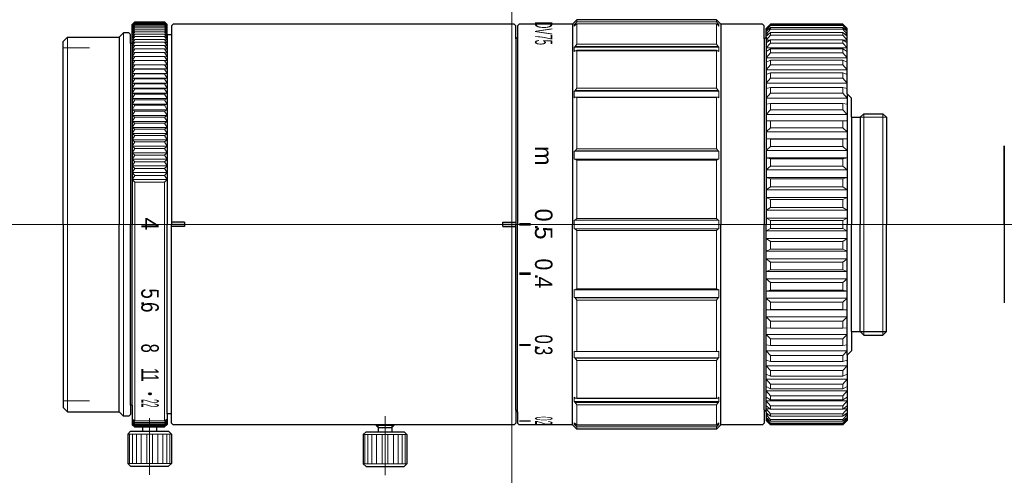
# Model space of a CAD drawing. Header units: millimetres. Extents: x -56 to 56, y 271 to 323.
import ezdxf
from ezdxf.enums import TextEntityAlignment as Align

# ---------------------------------------------------------------- set-up
doc = ezdxf.new("R2010")
doc.units = ezdxf.units.MM
doc.header["$LTSCALE"] = 0.25
doc.linetypes.add('CENTER', pattern=[50.8, 31.75, -6.35, 6.35, -6.35])
doc.layers.add('00_補助線', color=252, linetype='Continuous', lineweight=0, plot=False)
for name, color, linetype, lineweight in [('01_中心線', 1, 'CENTER', 20), ('03_寸法・文字', 50, 'Continuous', 20), ('画層1', 7, 'Continuous', 30)]:
    doc.layers.add(name, color=color, linetype=linetype, lineweight=lineweight)
doc.styles.add('VS Standard', font='txt', dxfattribs={"height": 3})

msp = doc.modelspace()

# ---------------------------------------------------------------- hatches: boundary and pattern name
at = {"layer": '03_寸法・文字'}
h = msp.add_hatch(color=256, dxfattribs=at)
h.dxf.hatch_style = 1
h.paths.add_polyline_path([(-37.55, 299.75), (-37.55, 300.25), (-39.05, 300.25), (-39.05, 299.75)])
h = msp.add_hatch(color=256, dxfattribs=at)
h.dxf.hatch_style = 1
h.paths.add_polyline_path([(0.45, 299.75), (0.45, 300.25), (-1.05, 300.25), (-1.05, 299.75)])
h = msp.add_hatch(color=256, dxfattribs=at)
h.dxf.hatch_style = 1
h.paths.add_polyline_path([(2.15, 299.85), (2.15, 300.15), (0.85, 300.15), (0.85, 299.85)])
h = msp.add_hatch(color=256, dxfattribs=at)
h.dxf.hatch_style = 1
h.paths.add_polyline_path([(2.15, 294.19), (2.15, 294.49), (0.85, 294.49), (0.85, 294.19)])
h = msp.add_hatch(color=256, dxfattribs=at)
h.dxf.hatch_style = 1
h.paths.add_polyline_path([(2.15, 286.06), (2.15, 286.29), (0.85, 286.29), (0.85, 286.06)])
h = msp.add_hatch(color=256, dxfattribs=at)
h.dxf.hatch_style = 1
h.paths.add_polyline_path([(2.15, 277.37), (2.15, 277.51), (0.85, 277.51), (0.85, 277.37)])
at = {"layer": '画層1'}
h = msp.add_hatch(color=256, dxfattribs=at)
h.dxf.hatch_style = 1
edge = h.paths.add_edge_path()
edge.add_ellipse((-41.51, 280.55), major_axis=(-0.248, 0), ratio=0.696196, start_angle=180, end_angle=360)
edge.add_line((-41.76, 280.55), (-41.26, 280.55))
edge = h.paths.add_edge_path()
edge.add_ellipse((-41.51, 280.55), major_axis=(-0.248, 0), ratio=0.696196, start_angle=0, end_angle=180)
edge.add_line((-41.26, 280.55), (-41.76, 280.55))

# ---------------------------------------------------------------- linework, layer by layer
at = {"layer": '00_補助線'}
for p, q in [((-51.45, 320.25), (-48.45, 320.25)), ((56.48, 300), (56.48, 309.02)), ((56.48, 300), (56.48, 290.98)), ((-51.45, 279.75), (-48.45, 279.75))]:
    msp.add_line(p, q, dxfattribs=at)
for p, direction in [((0, 0), (0, 1)), ((0, 300), (1, 0))]:
    msp.add_xline(p, direction, dxfattribs=at)
at = {"layer": '01_中心線'}
for p, q in [((-44.13, 300), (-56.45, 300)), ((-1.75, 300), (-36.88, 300)), ((56.45, 300), (5.28, 300)), ((-14.55, 271.2), (-14.55, 278)), ((-41.55, 277.75), (-41.55, 271.25))]:
    msp.add_line(p, q, dxfattribs=at)
at = {"layer": '画層1'}
for p, q in [((-43.55, 322.95), (-43.25, 323.25)), ((-43.25, 323.25), (-39.85, 323.25)), ((-39.55, 322.95), (-39.85, 323.25)), ((-38.85, 323), (-39.05, 322.8)), ((0.25, 323), (-38.85, 323)), ((0.25, 323), (0.45, 322.8)), ((0.85, 323), (0.65, 322.8)), ((6.95, 323), (0.85, 323)), ((7.45, 323.5), (6.95, 323)), ((6.95, 323), (6.95, 300)), ((23.45, 323.5), (7.45, 323.5)), ((23.95, 323), (23.45, 323.5)), ((28.75, 323), (23.95, 323)), ((23.95, 323), (23.95, 300)), ((28.75, 323), (28.95, 322.8)), ((29.15, 322.5), (29.65, 323)), ((37.95, 323), (29.65, 323)), ((38.45, 322.5), (37.95, 323)), ((-44.55, 322), (-45.05, 321.5)), ((-43.95, 322), (-44.55, 322)), ((-43.95, 322), (-43.75, 321.8)), ((-43.55, 320.75), (-43.55, 322.95)), ((-39.55, 321.75), (-39.55, 322.95)), ((-39.05, 322.8), (-39.05, 321.75)), ((0.45, 321.3), (0.45, 322.8)), ((0.65, 322.8), (0.65, 321.5)), ((28.95, 321.3), (28.95, 322.8)), ((29.15, 321.5), (29.15, 322.5)), ((38.45, 315), (38.45, 322.5)), ((-50.95, 321.5), (-51.45, 321)), ((-51.45, 300), (-51.45, 321)), ((-50.95, 321.5), (-45.05, 321.5)), ((-45.05, 321.5), (-45.05, 300)), ((-43.75, 320.75), (-43.75, 321.8)), ((-43.55, 320.75), (-43.75, 320.75)), ((-43.75, 320.75), (-43.75, 300)), ((-43.55, 320.75), (-43.55, 300)), ((-39.05, 321.75), (-39.55, 321.75)), ((-39.55, 321.75), (-39.55, 300)), ((-39.05, 321.75), (-39.05, 300)), ((0.65, 321.5), (0.45, 321.3)), ((0.45, 321.3), (0.45, 300)), ((0.65, 321.5), (0.65, 321.5)), ((0.65, 321.5), (0.65, 300)), ((28.95, 321.3), (29.15, 321.5)), ((28.95, 321.3), (28.95, 300)), ((29.15, 321.5), (29.15, 300)), ((38.95, 314.5), (38.45, 315)), ((38.45, 315), (38.45, 300)), ((38.95, 312.3), (38.95, 314.5)), ((38.95, 312.3), (39.95, 312.3)), ((38.95, 312.3), (38.95, 300)), ((39.95, 312.3), (40.35, 312.7)), ((39.95, 312.3), (39.95, 300)), ((40.35, 312.7), (42.55, 312.7)), ((42.95, 312.3), (42.55, 312.7)), ((42.95, 312.3), (42.95, 300)), ((56.45, 300), (56.45, 309.02)), ((-51.45, 300), (-51.45, 279)), ((-45.05, 278.5), (-45.05, 300)), ((-43.75, 279.25), (-43.75, 300)), ((-43.55, 279.25), (-43.55, 300)), ((-39.55, 278.25), (-39.55, 300)), ((-37.55, 300.25), (-39.05, 300.25)), ((-39.05, 278.25), (-39.05, 300)), ((-37.55, 299.75), (-39.05, 299.75)), ((-37.55, 300.25), (-37.55, 299.75)), ((-1.05, 299.75), (-1.05, 300.25)), ((-1.05, 300.25), (0.45, 300.25)), ((-1.05, 299.75), (0.45, 299.75)), ((0.45, 278.7), (0.45, 300)), ((0.65, 278.5), (0.65, 300)), ((6.95, 277), (6.95, 300)), ((23.95, 277), (23.95, 300)), ((28.95, 278.7), (28.95, 300)), ((29.15, 278.5), (29.15, 300)), ((38.45, 285), (38.45, 300)), ((38.95, 287.7), (38.95, 300)), ((39.95, 287.7), (39.95, 300)), ((42.95, 287.7), (42.95, 300)), ((56.45, 300), (56.45, 290.98)), ((38.95, 287.7), (38.95, 285.5)), ((38.95, 287.7), (42.95, 287.7)), ((39.95, 287.7), (40.35, 287.3)), ((40.35, 287.3), (42.55, 287.3)), ((42.95, 287.7), (42.55, 287.3)), ((38.95, 285.5), (38.45, 285)), ((38.45, 285), (38.45, 277.5)), ((-50.95, 278.5), (-51.45, 279)), ((-43.55, 279.25), (-43.75, 279.25)), ((-43.75, 279.25), (-43.75, 278.2)), ((-43.55, 279.25), (-43.55, 277.05)), ((-50.95, 278.5), (-45.05, 278.5)), ((-44.55, 278), (-45.05, 278.5)), ((-43.95, 278), (-44.55, 278)), ((-43.95, 278), (-43.75, 278.2)), ((-39.05, 278.25), (-39.55, 278.25)), ((-39.55, 278.25), (-39.55, 277.05)), ((-39.05, 277.2), (-39.05, 278.25)), ((0.65, 278.5), (0.45, 278.7)), ((0.45, 278.7), (0.45, 277.2)), ((0.65, 278.5), (0.65, 277.2)), ((0.65, 278.5), (0.65, 278.5)), ((28.95, 278.7), (29.15, 278.5)), ((28.95, 278.7), (28.95, 277.2)), ((29.15, 278.5), (29.15, 277.5)), ((-43.55, 277.05), (-43.25, 276.75)), ((-43.55, 277.05), (-43.25, 276.75)), ((-43.25, 276.75), (-39.85, 276.75)), ((-42.35, 276.75), (-42.35, 276.25)), ((-40.75, 276.75), (-40.75, 276.25)), ((-39.55, 277.05), (-39.85, 276.75)), ((-38.85, 277), (-39.05, 277.2)), ((0.25, 277), (-38.85, 277)), ((-15.55, 277), (-15.55, 276.9)), ((-15.35, 276.7), (-15.55, 276.9)), ((-15.35, 276.7), (-15.35, 276.2)), ((-15.35, 276.7), (-13.75, 276.7)), ((-13.75, 276.7), (-13.55, 276.9)), ((-13.75, 276.7), (-13.75, 276.2)), ((-13.55, 277), (-13.55, 276.9)), ((0.25, 277), (0.45, 277.2)), ((0.85, 277), (0.65, 277.2)), ((6.95, 277), (0.85, 277)), ((7.45, 276.5), (6.95, 277)), ((23.95, 277), (23.45, 276.5)), ((28.75, 277), (23.95, 277)), ((28.75, 277), (28.95, 277.2)), ((29.15, 277.5), (29.65, 277)), ((37.95, 277), (29.65, 277)), ((38.45, 277.5), (37.95, 277)), ((-43.73, 276.25), (-44.05, 275.93)), ((-44.05, 275.93), (-44.05, 272.57)), ((-43.73, 276.25), (-39.38, 276.25)), ((-39.38, 276.25), (-39.05, 275.93)), ((-39.05, 275.93), (-39.05, 272.57)), ((-16.73, 276.2), (-17.05, 275.88)), ((-17.05, 275.88), (-17.05, 272.52)), ((-16.73, 276.2), (-12.37, 276.2)), ((-12.37, 276.2), (-12.05, 275.88)), ((-12.05, 275.88), (-12.05, 272.52)), ((23.45, 276.5), (7.45, 276.5)), ((-43.73, 272.25), (-44.05, 272.57)), ((-43.73, 272.25), (-39.38, 272.25)), ((-39.38, 272.25), (-39.05, 272.57)), ((-16.73, 272.2), (-17.05, 272.52)), ((-16.73, 272.2), (-12.37, 272.2)), ((-12.37, 272.2), (-12.05, 272.52))]:
    msp.add_line(p, q, dxfattribs=at)
at = {"layer": '画層1', "lineweight": 9}
for p, q in [((-43.55, 322.95), (-43.25, 323.25)), ((-43.55, 322.92), (-43.25, 323.24)), ((-43.25, 323.24), (-43.55, 322.95)), ((-43.55, 322.86), (-43.25, 323.19)), ((-43.25, 323.19), (-43.55, 322.92)), ((-43.55, 322.78), (-43.25, 323.12)), ((-43.25, 323.12), (-43.55, 322.86)), ((-43.55, 322.67), (-43.25, 323.02)), ((-43.25, 323.02), (-43.55, 322.78)), ((-41.55, 323.24), (-43.25, 323.24)), ((-43.25, 323.19), (-41.55, 323.19)), ((-43.25, 323.12), (-41.55, 323.12)), ((-43.25, 323.02), (-41.55, 323.02)), ((-41.55, 323.24), (-39.85, 323.24)), ((-39.85, 323.19), (-41.55, 323.19)), ((-39.85, 323.12), (-41.55, 323.12)), ((-39.85, 323.02), (-41.55, 323.02)), ((-39.55, 322.95), (-39.85, 323.25)), ((-39.55, 322.92), (-39.85, 323.24)), ((-39.85, 323.24), (-39.55, 322.95)), ((-39.55, 322.86), (-39.85, 323.19)), ((-39.85, 323.19), (-39.55, 322.92)), ((-39.55, 322.78), (-39.85, 323.12)), ((-39.85, 323.12), (-39.55, 322.86)), ((-39.55, 322.67), (-39.85, 323.02)), ((-39.85, 323.02), (-39.55, 322.78)), ((7.25, 323.03), (7.15, 322.93)), ((7.45, 323.25), (7.25, 323.03)), ((7.25, 323.03), (23.65, 323.03)), ((7.45, 323.01), (7.25, 322.86)), ((7.45, 323.5), (7.45, 323.25)), ((23.45, 323.25), (7.45, 323.25)), ((7.45, 323.01), (7.45, 320.69)), ((23.45, 323.01), (7.45, 323.01)), ((23.45, 323.5), (23.45, 323.25)), ((23.45, 323.25), (23.65, 323.03)), ((23.45, 323.01), (23.45, 320.69)), ((23.45, 323.01), (23.65, 322.86)), ((23.65, 323.03), (23.75, 322.93)), ((29.15, 322.49), (29.65, 323)), ((33.8, 323), (29.65, 323)), ((29.65, 323), (29.65, 323)), ((33.8, 323), (37.95, 323)), ((37.95, 323), (37.95, 323)), ((38.45, 322.49), (37.95, 323)), ((-43.55, 322.53), (-43.25, 322.9)), ((-43.25, 322.9), (-43.55, 322.67)), ((-43.55, 322.36), (-43.25, 322.74)), ((-43.25, 322.74), (-43.55, 322.53)), ((-43.55, 322.17), (-43.25, 322.56)), ((-43.25, 322.56), (-43.55, 322.36)), ((-43.55, 321.95), (-43.25, 322.35)), ((-43.25, 322.35), (-43.55, 322.17)), ((-43.55, 321.7), (-43.25, 322.11)), ((-43.25, 322.11), (-43.55, 321.95)), ((-43.55, 321.43), (-43.25, 321.85)), ((-43.25, 321.85), (-43.55, 321.7)), ((-43.25, 322.9), (-41.55, 322.9)), ((-43.25, 322.74), (-41.55, 322.74)), ((-43.25, 322.56), (-41.55, 322.56)), ((-43.25, 322.35), (-41.55, 322.35)), ((-43.25, 322.11), (-41.55, 322.11)), ((-43.25, 321.85), (-41.55, 321.85)), ((-39.85, 322.9), (-41.55, 322.9)), ((-39.85, 322.74), (-41.55, 322.74)), ((-39.85, 322.56), (-41.55, 322.56)), ((-39.85, 322.35), (-41.55, 322.35)), ((-39.85, 322.11), (-41.55, 322.11)), ((-39.85, 321.85), (-41.55, 321.85)), ((-39.55, 322.53), (-39.85, 322.9)), ((-39.85, 322.9), (-39.55, 322.67)), ((-39.55, 322.36), (-39.85, 322.74)), ((-39.85, 322.74), (-39.55, 322.53)), ((-39.55, 322.17), (-39.85, 322.56)), ((-39.85, 322.56), (-39.55, 322.36)), ((-39.55, 321.95), (-39.85, 322.35)), ((-39.85, 322.35), (-39.55, 322.17)), ((-39.55, 321.7), (-39.85, 322.11)), ((-39.85, 322.11), (-39.55, 321.95)), ((-39.55, 321.43), (-39.85, 321.85)), ((-39.85, 321.85), (-39.55, 321.7)), ((7.15, 322.93), (7.15, 322.76)), ((7.15, 322.93), (7.35, 322.93)), ((7.25, 322.86), (7.15, 322.76)), ((23.75, 322.93), (23.55, 322.93)), ((23.65, 322.86), (23.75, 322.76)), ((23.75, 322.93), (23.75, 322.76)), ((29.65, 322.92), (29.15, 322.44)), ((29.15, 322.29), (29.65, 322.82)), ((29.65, 322.59), (29.15, 322.15)), ((29.2, 322.49), (29.15, 322.49)), ((29.15, 321.84), (29.65, 322.4)), ((29.31, 322.29), (29.15, 322.29)), ((29.65, 322.01), (29.15, 321.61)), ((29.44, 321.84), (29.15, 321.84)), ((33.8, 322.92), (29.65, 322.92)), ((29.65, 322.82), (29.65, 322.92)), ((33.8, 322.82), (29.65, 322.82)), ((33.8, 322.59), (29.65, 322.59)), ((29.65, 322.4), (29.65, 322.59)), ((33.8, 322.4), (29.65, 322.4)), ((33.8, 322.01), (29.65, 322.01)), ((29.65, 321.73), (29.65, 322.01)), ((33.8, 322.92), (37.95, 322.92)), ((33.8, 322.82), (37.95, 322.82)), ((33.8, 322.59), (37.95, 322.59)), ((33.8, 322.4), (37.95, 322.4)), ((33.8, 322.01), (37.95, 322.01)), ((37.95, 322.4), (37.95, 322.59)), ((37.95, 322.59), (38.45, 322.15)), ((38.45, 321.84), (37.95, 322.4)), ((37.95, 321.73), (37.95, 322.01)), ((37.95, 322.01), (38.45, 321.61)), ((38.16, 321.84), (38.45, 321.84)), ((38.29, 322.29), (38.45, 322.29)), ((38.4, 322.49), (38.45, 322.49)), ((-43.55, 321.13), (-43.25, 321.56)), ((-43.25, 321.56), (-43.55, 321.43)), ((-43.55, 320.8), (-43.25, 321.24)), ((-43.25, 321.24), (-43.55, 321.13)), ((-43.55, 320.45), (-43.25, 320.9)), ((-43.25, 320.9), (-43.55, 320.8)), ((-43.25, 321.56), (-41.55, 321.56)), ((-43.25, 321.24), (-41.55, 321.24)), ((-43.25, 320.9), (-41.55, 320.9)), ((-39.85, 321.56), (-41.55, 321.56)), ((-39.85, 321.24), (-41.55, 321.24)), ((-39.85, 320.9), (-41.55, 320.9)), ((-39.55, 321.13), (-39.85, 321.56)), ((-39.85, 321.56), (-39.55, 321.43)), ((-39.55, 320.8), (-39.85, 321.24)), ((-39.85, 321.24), (-39.55, 321.13)), ((-39.55, 320.45), (-39.85, 320.9)), ((-39.85, 320.9), (-39.55, 320.8)), ((29.15, 321.16), (29.65, 321.73)), ((29.65, 321.19), (29.15, 320.84)), ((29.6, 321.16), (29.15, 321.16)), ((29.15, 320.25), (29.65, 320.82)), ((33.8, 321.73), (29.65, 321.73)), ((33.8, 321.19), (29.65, 321.19)), ((29.65, 320.82), (29.65, 321.19)), ((33.8, 320.82), (29.65, 320.82)), ((33.8, 321.73), (37.95, 321.73)), ((33.8, 321.19), (37.95, 321.19)), ((33.8, 320.82), (37.95, 320.82)), ((38.45, 321.16), (37.95, 321.73)), ((37.95, 320.82), (37.95, 321.19)), ((37.95, 321.19), (38.45, 320.84)), ((38.45, 320.25), (37.95, 320.82)), ((38, 321.16), (38.45, 321.16)), ((-43.55, 320.07), (-43.25, 320.53)), ((-43.25, 320.53), (-43.55, 320.45)), ((-43.55, 319.67), (-43.25, 320.14)), ((-43.25, 320.14), (-43.55, 320.07)), ((-43.55, 319.25), (-43.25, 319.72)), ((-43.25, 319.72), (-43.55, 319.67)), ((-43.25, 320.53), (-41.55, 320.53)), ((-43.25, 320.14), (-41.55, 320.14)), ((-43.25, 319.72), (-41.55, 319.72)), ((-39.85, 320.53), (-41.55, 320.53)), ((-39.85, 320.14), (-41.55, 320.14)), ((-39.85, 319.72), (-41.55, 319.72)), ((-39.55, 320.07), (-39.85, 320.53)), ((-39.85, 320.53), (-39.55, 320.45)), ((-39.55, 319.67), (-39.85, 320.14)), ((-39.85, 320.14), (-39.55, 320.07)), ((-39.55, 319.25), (-39.85, 319.72)), ((-39.85, 319.72), (-39.55, 319.67)), ((7.25, 320.43), (7.15, 320.34)), ((7.15, 320.34), (7.15, 319.84)), ((7.15, 320.34), (23.75, 320.34)), ((7.25, 319.93), (7.15, 319.84)), ((7.45, 320.69), (7.25, 320.43)), ((7.25, 320.43), (23.65, 320.43)), ((7.45, 320), (7.25, 319.93)), ((7.25, 319.93), (23.65, 319.93)), ((23.45, 320.69), (7.45, 320.69)), ((7.45, 320), (7.45, 315.63)), ((23.45, 320), (7.45, 320)), ((23.45, 320.69), (23.65, 320.43)), ((23.45, 320), (23.45, 315.63)), ((23.45, 320), (23.65, 319.93)), ((23.65, 320.43), (23.75, 320.34)), ((23.65, 319.93), (23.75, 319.84)), ((23.75, 320.34), (23.75, 319.84)), ((33.8, 320.25), (29.15, 320.25)), ((29.65, 320.14), (29.15, 319.84)), ((29.15, 319.11), (29.65, 319.69)), ((33.8, 320.14), (29.65, 320.14)), ((29.65, 319.69), (29.65, 320.14)), ((33.8, 319.69), (29.65, 319.69)), ((33.8, 320.25), (38.45, 320.25)), ((33.8, 320.14), (37.95, 320.14)), ((33.8, 319.69), (37.95, 319.69)), ((37.95, 319.69), (37.95, 320.14)), ((37.95, 320.14), (38.45, 319.84)), ((38.45, 319.11), (37.95, 319.69)), ((-43.55, 318.8), (-43.25, 319.28)), ((-43.25, 319.28), (-43.55, 319.25)), ((-43.55, 318.33), (-43.25, 318.81)), ((-43.25, 318.81), (-43.55, 318.8)), ((-43.25, 319.28), (-41.55, 319.28)), ((-43.25, 318.81), (-41.55, 318.81)), ((-39.85, 319.28), (-41.55, 319.28)), ((-39.85, 318.81), (-41.55, 318.81)), ((-39.55, 318.8), (-39.85, 319.28)), ((-39.85, 319.28), (-39.55, 319.25)), ((-39.55, 318.33), (-39.85, 318.81)), ((-39.85, 318.81), (-39.55, 318.8)), ((33.8, 319.11), (29.15, 319.11)), ((29.65, 318.87), (29.15, 318.62)), ((33.8, 318.87), (29.65, 318.87)), ((29.65, 318.33), (29.65, 318.87)), ((33.8, 319.11), (38.45, 319.11)), ((33.8, 318.87), (37.95, 318.87)), ((37.95, 318.33), (37.95, 318.87)), ((37.95, 318.87), (38.45, 318.62)), ((-43.55, 318.33), (-41.55, 318.33)), ((-43.25, 318.32), (-43.55, 318.33)), ((-43.55, 317.84), (-43.25, 318.32)), ((-43.55, 317.84), (-41.55, 317.84)), ((-43.25, 317.81), (-43.55, 317.84)), ((-43.55, 317.32), (-43.25, 317.81)), ((-43.25, 318.32), (-41.55, 318.32)), ((-43.25, 317.81), (-41.55, 317.81)), ((-39.55, 318.33), (-41.55, 318.33)), ((-39.85, 318.32), (-41.55, 318.32)), ((-39.55, 317.84), (-41.55, 317.84)), ((-39.85, 317.81), (-41.55, 317.81)), ((-39.85, 318.32), (-39.55, 318.33)), ((-39.55, 317.84), (-39.85, 318.32)), ((-39.85, 317.81), (-39.55, 317.84)), ((-39.55, 317.32), (-39.85, 317.81)), ((29.15, 317.76), (29.65, 318.33)), ((33.8, 317.76), (29.15, 317.76)), ((29.65, 317.4), (29.15, 317.2)), ((33.8, 318.33), (29.65, 318.33)), ((33.8, 317.4), (29.65, 317.4)), ((29.65, 316.78), (29.65, 317.4)), ((33.8, 318.33), (37.95, 318.33)), ((33.8, 317.76), (38.45, 317.76)), ((33.8, 317.4), (37.95, 317.4)), ((38.45, 317.76), (37.95, 318.33)), ((37.95, 316.78), (37.95, 317.4)), ((37.95, 317.4), (38.45, 317.2)), ((-43.55, 317.32), (-41.55, 317.32)), ((-43.25, 317.28), (-43.55, 317.32)), ((-43.55, 316.78), (-43.25, 317.28)), ((-43.55, 316.78), (-41.55, 316.78)), ((-43.25, 316.72), (-43.55, 316.78)), ((-43.55, 316.23), (-43.25, 316.72)), ((-43.55, 316.23), (-41.55, 316.23)), ((-43.25, 316.15), (-43.55, 316.23)), ((-43.25, 317.28), (-41.55, 317.28)), ((-43.25, 316.72), (-41.55, 316.72)), ((-39.55, 317.32), (-41.55, 317.32)), ((-39.85, 317.28), (-41.55, 317.28)), ((-39.55, 316.78), (-41.55, 316.78)), ((-39.85, 316.72), (-41.55, 316.72)), ((-39.55, 316.23), (-41.55, 316.23)), ((-39.85, 317.28), (-39.55, 317.32)), ((-39.55, 316.78), (-39.85, 317.28)), ((-39.85, 316.72), (-39.55, 316.78)), ((-39.55, 316.23), (-39.85, 316.72)), ((-39.85, 316.15), (-39.55, 316.23)), ((29.15, 316.22), (29.65, 316.78)), ((33.8, 316.22), (29.15, 316.22)), ((33.8, 316.78), (29.65, 316.78)), ((33.8, 316.78), (37.95, 316.78)), ((33.8, 316.22), (38.45, 316.22)), ((38.45, 316.22), (37.95, 316.78)), ((-43.55, 315.65), (-43.25, 316.15)), ((-43.55, 315.65), (-41.55, 315.65)), ((-43.25, 315.56), (-43.55, 315.65)), ((-43.55, 315.06), (-43.25, 315.56)), ((-43.25, 316.15), (-41.55, 316.15)), ((-43.25, 315.56), (-41.55, 315.56)), ((-39.85, 316.15), (-41.55, 316.15)), ((-39.55, 315.65), (-41.55, 315.65)), ((-39.85, 315.56), (-41.55, 315.56)), ((-39.55, 315.65), (-39.85, 316.15)), ((-39.85, 315.56), (-39.55, 315.65)), ((-39.55, 315.06), (-39.85, 315.56)), ((7.25, 315.36), (7.15, 315.3)), ((7.15, 315.3), (7.15, 314.53)), ((23.75, 315.3), (7.15, 315.3)), ((7.45, 315.63), (7.25, 315.36)), ((7.25, 315.36), (23.65, 315.36)), ((23.45, 315.63), (7.45, 315.63)), ((23.45, 315.63), (23.65, 315.36)), ((23.65, 315.36), (23.75, 315.3)), ((23.75, 315.3), (23.75, 314.53)), ((29.65, 315.73), (29.15, 315.59)), ((33.8, 315.73), (29.65, 315.73)), ((29.65, 315.05), (29.65, 315.73)), ((33.8, 315.73), (37.95, 315.73)), ((37.95, 315.05), (37.95, 315.73)), ((37.95, 315.73), (38.45, 315.59)), ((-43.55, 315.06), (-41.55, 315.06)), ((-43.25, 314.94), (-43.55, 315.06)), ((-43.55, 314.44), (-43.25, 314.94)), ((-43.55, 314.44), (-41.55, 314.44)), ((-43.25, 314.31), (-43.55, 314.44)), ((-43.55, 313.81), (-43.25, 314.31)), ((-43.25, 314.94), (-41.55, 314.94)), ((-43.25, 314.31), (-41.55, 314.31)), ((-39.55, 315.06), (-41.55, 315.06)), ((-39.85, 314.94), (-41.55, 314.94)), ((-39.55, 314.44), (-41.55, 314.44)), ((-39.85, 314.31), (-41.55, 314.31)), ((-39.85, 314.94), (-39.55, 315.06)), ((-39.55, 314.44), (-39.85, 314.94)), ((-39.85, 314.31), (-39.55, 314.44)), ((-39.55, 313.81), (-39.85, 314.31)), ((7.25, 314.59), (7.15, 314.53)), ((7.45, 314.57), (7.25, 314.59)), ((7.25, 314.59), (23.65, 314.59)), ((7.45, 314.57), (7.45, 308.68)), ((23.45, 314.57), (7.45, 314.57)), ((23.45, 314.57), (23.65, 314.59)), ((23.45, 314.57), (23.45, 308.68)), ((23.65, 314.59), (23.75, 314.53)), ((29.15, 314.5), (29.65, 315.05)), ((33.8, 314.5), (29.15, 314.5)), ((33.8, 315.05), (29.65, 315.05)), ((33.8, 315.05), (37.95, 315.05)), ((33.8, 314.5), (38.45, 314.5)), ((38.45, 314.5), (37.95, 315.05)), ((-43.55, 313.81), (-41.55, 313.81)), ((-43.25, 313.67), (-43.55, 313.81)), ((-43.55, 313.16), (-43.25, 313.67)), ((-43.55, 313.16), (-41.55, 313.16)), ((-43.25, 313), (-43.55, 313.16)), ((-43.55, 312.5), (-43.25, 313)), ((-43.25, 313.67), (-41.55, 313.67)), ((-43.25, 313), (-41.55, 313)), ((-39.55, 313.81), (-41.55, 313.81)), ((-39.85, 313.67), (-41.55, 313.67)), ((-39.55, 313.16), (-41.55, 313.16)), ((-39.85, 313), (-41.55, 313)), ((-39.85, 313.67), (-39.55, 313.81)), ((-39.55, 313.16), (-39.85, 313.67)), ((-39.85, 313), (-39.55, 313.16)), ((-39.55, 312.5), (-39.85, 313)), ((29.65, 313.89), (29.15, 313.81)), ((29.15, 312.62), (29.65, 313.15)), ((33.8, 313.89), (29.65, 313.89)), ((29.65, 313.15), (29.65, 313.89)), ((33.8, 313.15), (29.65, 313.15)), ((33.8, 313.89), (37.95, 313.89)), ((33.8, 313.15), (37.95, 313.15)), ((37.95, 313.15), (37.95, 313.89)), ((37.95, 313.89), (38.45, 313.81)), ((38.45, 312.62), (37.95, 313.15)), ((-43.55, 312.5), (-41.55, 312.5)), ((-43.25, 312.32), (-43.55, 312.5)), ((-43.55, 311.82), (-43.25, 312.32)), ((-43.55, 311.82), (-41.55, 311.82)), ((-43.25, 311.62), (-43.55, 311.82)), ((-43.25, 312.32), (-41.55, 312.32)), ((-39.55, 312.5), (-41.55, 312.5)), ((-39.85, 312.32), (-41.55, 312.32)), ((-39.55, 311.82), (-41.55, 311.82)), ((-39.85, 312.32), (-39.55, 312.5)), ((-39.55, 311.82), (-39.85, 312.32)), ((-39.85, 311.62), (-39.55, 311.82)), ((33.8, 312.62), (29.15, 312.62)), ((29.65, 311.89), (29.15, 311.88)), ((33.8, 311.89), (29.65, 311.89)), ((29.65, 311.1), (29.65, 311.89)), ((33.8, 312.62), (38.45, 312.62)), ((33.8, 311.89), (37.95, 311.89)), ((37.95, 311.1), (37.95, 311.89)), ((37.95, 311.89), (38.45, 311.88)), ((-43.55, 311.13), (-43.25, 311.62)), ((-43.55, 311.13), (-41.55, 311.13)), ((-43.25, 310.92), (-43.55, 311.13)), ((-43.55, 310.42), (-43.25, 310.92)), ((-43.25, 311.62), (-41.55, 311.62)), ((-43.25, 310.92), (-41.55, 310.92)), ((-39.85, 311.62), (-41.55, 311.62)), ((-39.55, 311.13), (-41.55, 311.13)), ((-39.85, 310.92), (-41.55, 310.92)), ((-39.55, 311.13), (-39.85, 311.62)), ((-39.85, 310.92), (-39.55, 311.13)), ((-39.55, 310.42), (-39.85, 310.92)), ((29.15, 310.61), (29.65, 311.1)), ((33.8, 310.61), (29.15, 310.61)), ((33.8, 311.1), (29.65, 311.1)), ((33.8, 311.1), (37.95, 311.1)), ((33.8, 310.61), (38.45, 310.61)), ((38.45, 310.61), (37.95, 311.1)), ((-43.55, 310.42), (-41.55, 310.42)), ((-43.25, 310.19), (-43.55, 310.42)), ((-43.55, 309.7), (-43.25, 310.19)), ((-43.55, 309.7), (-41.55, 309.7)), ((-43.25, 309.46), (-43.55, 309.7)), ((-43.55, 308.97), (-43.25, 309.46)), ((-43.25, 310.19), (-41.55, 310.19)), ((-43.25, 309.46), (-41.55, 309.46)), ((-39.55, 310.42), (-41.55, 310.42)), ((-39.85, 310.19), (-41.55, 310.19)), ((-39.55, 309.7), (-41.55, 309.7)), ((-39.85, 309.46), (-41.55, 309.46)), ((-39.85, 310.19), (-39.55, 310.42)), ((-39.55, 309.7), (-39.85, 310.19)), ((-39.85, 309.46), (-39.55, 309.7)), ((-39.55, 308.97), (-39.85, 309.46)), ((33.8, 309.82), (29.15, 309.82)), ((29.65, 309.77), (29.15, 309.82)), ((33.8, 309.77), (29.65, 309.77)), ((29.65, 308.93), (29.65, 309.77)), ((33.8, 309.82), (38.45, 309.82)), ((33.8, 309.77), (37.95, 309.77)), ((37.95, 309.77), (38.45, 309.82)), ((37.95, 308.93), (37.95, 309.77)), ((-43.55, 308.97), (-41.55, 308.97)), ((-43.25, 308.71), (-43.55, 308.97)), ((-43.55, 308.22), (-43.25, 308.71)), ((-43.25, 308.71), (-41.55, 308.71)), ((-39.55, 308.97), (-41.55, 308.97)), ((-39.85, 308.71), (-41.55, 308.71)), ((-39.85, 308.71), (-39.55, 308.97)), ((-39.55, 308.22), (-39.85, 308.71)), ((7.25, 308.44), (7.15, 308.4)), ((7.15, 308.4), (7.15, 307.47)), ((7.15, 308.4), (23.75, 308.4)), ((7.45, 308.68), (7.25, 308.44)), ((7.25, 308.44), (23.65, 308.44)), ((23.45, 308.68), (7.45, 308.68)), ((23.45, 308.68), (23.65, 308.44)), ((23.65, 308.44), (23.75, 308.4)), ((23.75, 308.4), (23.75, 307.47)), ((29.15, 308.48), (29.65, 308.93)), ((33.8, 308.48), (29.15, 308.48)), ((33.8, 308.93), (29.65, 308.93)), ((33.8, 308.93), (37.95, 308.93)), ((33.8, 308.48), (38.45, 308.48)), ((38.45, 308.48), (37.95, 308.93)), ((-43.55, 308.22), (-41.55, 308.22)), ((-43.25, 307.95), (-43.55, 308.22)), ((-43.55, 307.47), (-43.25, 307.95)), ((-43.55, 307.47), (-41.55, 307.47)), ((-43.25, 307.18), (-43.55, 307.47)), ((-43.55, 306.71), (-43.25, 307.18)), ((-43.25, 307.95), (-41.55, 307.95)), ((-43.25, 307.18), (-41.55, 307.18)), ((-39.55, 308.22), (-41.55, 308.22)), ((-39.85, 307.95), (-41.55, 307.95)), ((-39.55, 307.47), (-41.55, 307.47)), ((-39.85, 307.18), (-41.55, 307.18)), ((-39.85, 307.95), (-39.55, 308.22)), ((-39.55, 307.47), (-39.85, 307.95)), ((-39.85, 307.18), (-39.55, 307.47)), ((-39.55, 306.71), (-39.85, 307.18)), ((7.25, 307.5), (7.15, 307.47)), ((7.45, 307.39), (7.25, 307.5)), ((7.25, 307.5), (23.65, 307.5)), ((7.45, 307.39), (7.45, 300.69)), ((23.45, 307.39), (7.45, 307.39)), ((23.45, 307.39), (23.65, 307.5)), ((23.45, 307.39), (23.45, 300.69)), ((23.65, 307.5), (23.75, 307.47)), ((33.8, 307.65), (29.15, 307.65)), ((29.65, 307.54), (29.15, 307.65)), ((33.8, 307.54), (29.65, 307.54)), ((29.65, 306.67), (29.65, 307.54)), ((33.8, 307.65), (38.45, 307.65)), ((33.8, 307.54), (37.95, 307.54)), ((37.95, 307.54), (38.45, 307.65)), ((37.95, 306.67), (37.95, 307.54)), ((-43.55, 306.71), (-41.55, 306.71)), ((-43.25, 306.41), (-43.55, 306.71)), ((-43.55, 305.94), (-43.25, 306.41)), ((-43.25, 306.41), (-41.55, 306.41)), ((-39.55, 306.71), (-41.55, 306.71)), ((-39.85, 306.41), (-41.55, 306.41)), ((-39.85, 306.41), (-39.55, 306.71)), ((-39.55, 305.94), (-39.85, 306.41)), ((29.15, 306.25), (29.65, 306.67)), ((33.8, 306.25), (29.15, 306.25)), ((33.8, 306.67), (29.65, 306.67)), ((33.8, 306.67), (37.95, 306.67)), ((33.8, 306.25), (38.45, 306.25)), ((38.45, 306.25), (37.95, 306.67)), ((-43.55, 305.94), (-41.55, 305.94)), ((-43.25, 305.62), (-43.55, 305.94)), ((-43.55, 305.16), (-43.25, 305.62)), ((-43.55, 305.16), (-41.55, 305.16)), ((-43.25, 304.83), (-43.55, 305.16)), ((-43.25, 305.62), (-41.55, 305.62)), ((-39.55, 305.94), (-41.55, 305.94)), ((-39.85, 305.62), (-41.55, 305.62)), ((-39.55, 305.16), (-41.55, 305.16)), ((-39.85, 305.62), (-39.55, 305.94)), ((-39.55, 305.16), (-39.85, 305.62)), ((-39.85, 304.83), (-39.55, 305.16)), ((33.8, 305.39), (29.15, 305.39)), ((29.65, 305.23), (29.15, 305.39)), ((33.8, 305.23), (29.65, 305.23)), ((29.65, 304.33), (29.65, 305.23)), ((33.8, 305.39), (38.45, 305.39)), ((33.8, 305.23), (37.95, 305.23)), ((37.95, 305.23), (38.45, 305.39)), ((37.95, 304.33), (37.95, 305.23)), ((-43.25, 304.83), (-41.55, 304.83)), ((-43.25, 304.83), (-43.25, 300)), ((-39.85, 304.83), (-41.55, 304.83)), ((-39.85, 304.83), (-39.85, 300)), ((29.15, 303.96), (29.65, 304.33)), ((33.8, 303.96), (29.15, 303.96)), ((33.8, 304.33), (29.65, 304.33)), ((33.8, 304.33), (37.95, 304.33)), ((33.8, 303.96), (38.45, 303.96)), ((38.45, 303.96), (37.95, 304.33)), ((33.8, 303.08), (29.15, 303.08)), ((29.65, 302.86), (29.15, 303.08)), ((33.8, 302.86), (29.65, 302.86)), ((29.65, 301.95), (29.65, 302.86)), ((33.8, 303.08), (38.45, 303.08)), ((33.8, 302.86), (37.95, 302.86)), ((37.95, 302.86), (38.45, 303.08)), ((37.95, 301.95), (37.95, 302.86)), ((29.15, 301.62), (29.65, 301.95)), ((33.8, 301.62), (29.15, 301.62)), ((33.8, 301.95), (29.65, 301.95)), ((33.8, 301.95), (37.95, 301.95)), ((33.8, 301.62), (38.45, 301.62)), ((38.45, 301.62), (37.95, 301.95)), ((7.15, 300.5), (7.15, 300)), ((7.15, 300.5), (7.25, 300.5)), ((7.25, 300.5), (7.45, 300.69)), ((7.25, 300.5), (23.65, 300.5)), ((23.45, 300.69), (7.45, 300.69)), ((23.65, 300.5), (23.45, 300.69)), ((23.75, 300.5), (23.65, 300.5)), ((23.75, 300.5), (23.75, 300)), ((33.8, 300.73), (29.15, 300.73)), ((29.65, 300.46), (29.15, 300.73)), ((33.8, 300.46), (29.65, 300.46)), ((29.65, 300), (29.65, 300.46)), ((33.8, 300.73), (38.45, 300.73)), ((33.8, 300.46), (37.95, 300.46)), ((37.95, 300.46), (38.45, 300.73)), ((37.95, 300), (37.95, 300.46)), ((-43.25, 277.44), (-43.25, 300)), ((-39.85, 277.44), (-39.85, 300)), ((7.15, 299.5), (7.15, 300)), ((7.15, 299.5), (7.25, 299.5)), ((7.25, 299.5), (7.45, 299.31)), ((7.25, 299.5), (23.65, 299.5)), ((7.45, 292.61), (7.45, 299.31)), ((23.45, 299.31), (7.45, 299.31)), ((23.65, 299.5), (23.45, 299.31)), ((23.45, 292.61), (23.45, 299.31)), ((23.75, 299.5), (23.65, 299.5)), ((23.75, 299.5), (23.75, 300)), ((29.65, 299.54), (29.15, 299.27)), ((33.8, 299.27), (29.15, 299.27)), ((29.65, 300), (29.65, 299.54)), ((33.8, 299.54), (29.65, 299.54)), ((33.8, 299.54), (37.95, 299.54)), ((33.8, 299.27), (38.45, 299.27)), ((37.95, 300), (37.95, 299.54)), ((37.95, 299.54), (38.45, 299.27)), ((33.8, 298.38), (29.15, 298.38)), ((29.15, 298.38), (29.65, 298.05)), ((33.8, 298.38), (38.45, 298.38)), ((38.45, 298.38), (37.95, 298.05)), ((29.65, 297.14), (29.15, 296.92)), ((33.8, 298.05), (29.65, 298.05)), ((29.65, 298.05), (29.65, 297.14)), ((33.8, 297.14), (29.65, 297.14)), ((33.8, 298.05), (37.95, 298.05)), ((33.8, 297.14), (37.95, 297.14)), ((37.95, 298.05), (37.95, 297.14)), ((37.95, 297.14), (38.45, 296.92)), ((33.8, 296.92), (29.15, 296.92)), ((33.8, 296.04), (29.15, 296.04)), ((29.15, 296.04), (29.65, 295.67)), ((33.8, 296.92), (38.45, 296.92)), ((33.8, 296.04), (38.45, 296.04)), ((38.45, 296.04), (37.95, 295.67)), ((29.65, 294.77), (29.15, 294.61)), ((33.8, 295.67), (29.65, 295.67)), ((29.65, 295.67), (29.65, 294.77)), ((33.8, 294.77), (29.65, 294.77)), ((33.8, 295.67), (37.95, 295.67)), ((33.8, 294.77), (37.95, 294.77)), ((37.95, 295.67), (37.95, 294.77)), ((37.95, 294.77), (38.45, 294.61)), ((33.8, 294.61), (29.15, 294.61)), ((33.8, 293.75), (29.15, 293.75)), ((29.15, 293.75), (29.65, 293.33)), ((33.8, 294.61), (38.45, 294.61)), ((33.8, 293.75), (38.45, 293.75)), ((38.45, 293.75), (37.95, 293.33)), ((7.15, 291.6), (7.15, 292.53)), ((7.25, 292.5), (7.15, 292.53)), ((7.45, 292.61), (7.25, 292.5)), ((7.25, 292.5), (23.65, 292.5)), ((23.45, 292.61), (7.45, 292.61)), ((23.45, 292.61), (23.65, 292.5)), ((23.65, 292.5), (23.75, 292.53)), ((23.75, 291.6), (23.75, 292.53)), ((33.8, 293.33), (29.65, 293.33)), ((29.65, 293.33), (29.65, 292.46)), ((33.8, 293.33), (37.95, 293.33)), ((37.95, 293.33), (37.95, 292.46)), ((7.25, 291.56), (7.15, 291.6)), ((7.15, 291.6), (23.75, 291.6)), ((7.45, 291.32), (7.25, 291.56)), ((7.25, 291.56), (23.65, 291.56)), ((23.45, 291.32), (23.65, 291.56)), ((23.65, 291.56), (23.75, 291.6)), ((29.65, 292.46), (29.15, 292.35)), ((33.8, 292.35), (29.15, 292.35)), ((33.8, 291.52), (29.15, 291.52)), ((29.15, 291.52), (29.65, 291.07)), ((33.8, 292.46), (29.65, 292.46)), ((33.8, 292.46), (37.95, 292.46)), ((33.8, 292.35), (38.45, 292.35)), ((33.8, 291.52), (38.45, 291.52)), ((37.95, 292.46), (38.45, 292.35)), ((38.45, 291.52), (37.95, 291.07)), ((7.45, 285.43), (7.45, 291.32)), ((23.45, 291.32), (7.45, 291.32)), ((23.45, 285.43), (23.45, 291.32)), ((29.65, 290.23), (29.15, 290.18)), ((33.8, 291.07), (29.65, 291.07)), ((29.65, 291.07), (29.65, 290.23)), ((33.8, 290.23), (29.65, 290.23)), ((33.8, 291.07), (37.95, 291.07)), ((33.8, 290.23), (37.95, 290.23)), ((37.95, 291.07), (37.95, 290.23)), ((37.95, 290.23), (38.45, 290.18)), ((33.8, 290.18), (29.15, 290.18)), ((33.8, 289.39), (29.15, 289.39)), ((29.15, 289.39), (29.65, 288.9)), ((33.8, 290.18), (38.45, 290.18)), ((33.8, 289.39), (38.45, 289.39)), ((38.45, 289.39), (37.95, 288.9)), ((29.65, 288.11), (29.15, 288.12)), ((33.8, 288.9), (29.65, 288.9)), ((29.65, 288.9), (29.65, 288.11)), ((33.8, 288.11), (29.65, 288.11)), ((33.8, 288.9), (37.95, 288.9)), ((33.8, 288.11), (37.95, 288.11)), ((37.95, 288.9), (37.95, 288.11)), ((37.95, 288.11), (38.45, 288.12)), ((33.8, 287.38), (29.15, 287.38)), ((29.15, 287.38), (29.65, 286.85)), ((33.8, 286.85), (29.65, 286.85)), ((29.65, 286.85), (29.65, 286.11)), ((33.8, 287.38), (38.45, 287.38)), ((33.8, 286.85), (37.95, 286.85)), ((38.45, 287.38), (37.95, 286.85)), ((37.95, 286.85), (37.95, 286.11)), ((29.65, 286.11), (29.15, 286.19)), ((33.8, 286.11), (29.65, 286.11)), ((33.8, 286.11), (37.95, 286.11)), ((37.95, 286.11), (38.45, 286.19)), ((7.15, 284.7), (7.15, 285.47)), ((7.25, 285.41), (7.15, 285.47)), ((7.25, 284.64), (7.15, 284.7)), ((23.75, 284.7), (7.15, 284.7)), ((7.45, 285.43), (7.25, 285.41)), ((7.25, 285.41), (23.65, 285.41)), ((7.45, 284.37), (7.25, 284.64)), ((7.25, 284.64), (23.65, 284.64)), ((23.45, 285.43), (7.45, 285.43)), ((23.45, 285.43), (23.65, 285.41)), ((23.45, 284.37), (23.65, 284.64)), ((23.65, 285.41), (23.75, 285.47)), ((23.65, 284.64), (23.75, 284.7)), ((23.75, 284.7), (23.75, 285.47)), ((33.8, 285.5), (29.15, 285.5)), ((29.15, 285.5), (29.65, 284.95)), ((33.8, 284.95), (29.65, 284.95)), ((29.65, 284.95), (29.65, 284.27)), ((33.8, 285.5), (38.45, 285.5)), ((33.8, 284.95), (37.95, 284.95)), ((38.45, 285.5), (37.95, 284.95)), ((37.95, 284.95), (37.95, 284.27)), ((7.45, 280), (7.45, 284.37)), ((23.45, 284.37), (7.45, 284.37)), ((23.45, 280), (23.45, 284.37)), ((29.65, 284.27), (29.15, 284.41)), ((33.8, 283.78), (29.15, 283.78)), ((29.15, 283.78), (29.65, 283.22)), ((33.8, 284.27), (29.65, 284.27)), ((33.8, 284.27), (37.95, 284.27)), ((33.8, 283.78), (38.45, 283.78)), ((37.95, 284.27), (38.45, 284.41)), ((38.45, 283.78), (37.95, 283.22)), ((29.65, 282.6), (29.15, 282.8)), ((33.8, 283.22), (29.65, 283.22)), ((29.65, 283.22), (29.65, 282.6)), ((33.8, 282.6), (29.65, 282.6)), ((33.8, 283.22), (37.95, 283.22)), ((33.8, 282.6), (37.95, 282.6)), ((37.95, 283.22), (37.95, 282.6)), ((37.95, 282.6), (38.45, 282.8)), ((33.8, 282.24), (29.15, 282.24)), ((29.15, 282.24), (29.65, 281.67)), ((29.65, 281.13), (29.15, 281.38)), ((33.8, 281.67), (29.65, 281.67)), ((29.65, 281.67), (29.65, 281.13)), ((33.8, 282.24), (38.45, 282.24)), ((33.8, 281.67), (37.95, 281.67)), ((38.45, 282.24), (37.95, 281.67)), ((37.95, 281.67), (37.95, 281.13)), ((37.95, 281.13), (38.45, 281.38)), ((7.15, 279.66), (7.15, 280.16)), ((7.25, 280.07), (7.15, 280.16)), ((7.45, 280), (7.25, 280.07)), ((7.25, 280.07), (23.65, 280.07)), ((23.45, 280), (23.65, 280.07)), ((23.65, 280.07), (23.75, 280.16)), ((23.75, 279.66), (23.75, 280.16)), ((33.8, 280.89), (29.15, 280.89)), ((29.15, 280.89), (29.65, 280.31)), ((29.65, 279.86), (29.15, 280.16)), ((33.8, 281.13), (29.65, 281.13)), ((33.8, 280.31), (29.65, 280.31)), ((29.65, 280.31), (29.65, 279.86)), ((33.8, 281.13), (37.95, 281.13)), ((33.8, 280.89), (38.45, 280.89)), ((33.8, 280.31), (37.95, 280.31)), ((38.45, 280.89), (37.95, 280.31)), ((37.95, 280.31), (37.95, 279.86)), ((37.95, 279.86), (38.45, 280.16)), ((7.25, 279.57), (7.15, 279.66)), ((7.15, 279.66), (23.75, 279.66)), ((7.45, 279.31), (7.25, 279.57)), ((7.25, 279.57), (23.65, 279.57)), ((23.45, 280), (7.45, 280)), ((7.45, 276.99), (7.45, 279.31)), ((23.45, 279.31), (7.45, 279.31)), ((23.45, 279.31), (23.65, 279.57)), ((23.45, 276.99), (23.45, 279.31)), ((23.65, 279.57), (23.75, 279.66)), ((33.8, 279.75), (29.15, 279.75)), ((29.15, 279.75), (29.65, 279.18)), ((29.65, 278.81), (29.15, 279.16)), ((33.8, 279.86), (29.65, 279.86)), ((33.8, 279.18), (29.65, 279.18)), ((29.65, 279.18), (29.65, 278.81)), ((33.8, 279.86), (37.95, 279.86)), ((33.8, 279.75), (38.45, 279.75)), ((33.8, 279.18), (37.95, 279.18)), ((38.45, 279.75), (37.95, 279.18)), ((37.95, 279.18), (37.95, 278.81)), ((37.95, 278.81), (38.45, 279.16)), ((29.6, 278.84), (29.15, 278.84)), ((29.15, 278.84), (29.65, 278.27)), ((29.65, 277.99), (29.15, 278.39)), ((29.44, 278.16), (29.15, 278.16)), ((29.15, 278.16), (29.65, 277.6)), ((29.65, 277.41), (29.15, 277.85)), ((33.8, 278.81), (29.65, 278.81)), ((33.8, 278.27), (29.65, 278.27)), ((29.65, 278.27), (29.65, 277.99)), ((33.8, 277.99), (29.65, 277.99)), ((33.8, 278.81), (37.95, 278.81)), ((33.8, 278.27), (37.95, 278.27)), ((33.8, 277.99), (37.95, 277.99)), ((38.45, 278.84), (37.95, 278.27)), ((37.95, 277.99), (38.45, 278.39)), ((37.95, 278.27), (37.95, 277.99)), ((38.45, 278.16), (37.95, 277.6)), ((37.95, 277.41), (38.45, 277.85)), ((38, 278.84), (38.45, 278.84)), ((38.16, 278.16), (38.45, 278.16)), ((-43.25, 277.44), (-43.55, 277.64)), ((-43.55, 277.64), (-43.25, 277.26)), ((-43.25, 277.26), (-43.55, 277.47)), ((-43.55, 277.47), (-43.25, 277.1)), ((-43.25, 277.1), (-43.55, 277.33)), ((-43.55, 277.33), (-43.25, 276.98)), ((-43.25, 276.98), (-43.55, 277.22)), ((-43.55, 277.22), (-43.25, 276.88)), ((-43.25, 276.88), (-43.55, 277.14)), ((-43.55, 277.14), (-43.25, 276.81)), ((-43.25, 276.81), (-43.55, 277.08)), ((-43.55, 277.08), (-43.25, 276.76)), ((-43.25, 276.76), (-43.55, 277.05)), ((-43.25, 277.44), (-41.55, 277.44)), ((-43.25, 277.26), (-41.55, 277.26)), ((-43.25, 277.1), (-41.55, 277.1)), ((-43.25, 276.98), (-41.55, 276.98)), ((-43.25, 276.88), (-41.55, 276.88)), ((-43.25, 276.81), (-41.55, 276.81)), ((-41.55, 276.76), (-43.25, 276.76)), ((-39.85, 277.44), (-41.55, 277.44)), ((-39.85, 277.26), (-41.55, 277.26)), ((-39.85, 277.1), (-41.55, 277.1)), ((-39.85, 276.98), (-41.55, 276.98)), ((-39.85, 276.88), (-41.55, 276.88)), ((-39.85, 276.81), (-41.55, 276.81)), ((-41.55, 276.76), (-39.85, 276.76)), ((-39.85, 277.44), (-39.55, 277.64)), ((-39.55, 277.64), (-39.85, 277.26)), ((-39.85, 277.26), (-39.55, 277.47)), ((-39.55, 277.47), (-39.85, 277.1)), ((-39.85, 277.1), (-39.55, 277.33)), ((-39.55, 277.33), (-39.85, 276.98)), ((-39.85, 276.98), (-39.55, 277.22)), ((-39.55, 277.22), (-39.85, 276.88)), ((-39.85, 276.88), (-39.55, 277.14)), ((-39.55, 277.14), (-39.85, 276.81)), ((-39.85, 276.81), (-39.55, 277.08)), ((-39.55, 277.08), (-39.85, 276.76)), ((-39.85, 276.76), (-39.55, 277.05)), ((-39.55, 277.05), (-39.85, 276.75)), ((-15.55, 276.9), (-13.55, 276.9)), ((7.15, 277.07), (7.15, 277.24)), ((7.25, 277.14), (7.15, 277.24)), ((7.25, 276.97), (7.15, 277.07)), ((7.15, 277.07), (7.35, 277.07)), ((7.45, 276.99), (7.25, 277.14)), ((7.45, 276.75), (7.25, 276.97)), ((7.25, 276.97), (23.65, 276.97)), ((23.45, 276.99), (7.45, 276.99)), ((7.45, 276.5), (7.45, 276.75)), ((23.45, 276.75), (7.45, 276.75)), ((23.45, 276.99), (23.65, 277.14)), ((23.45, 276.75), (23.65, 276.97)), ((23.45, 276.5), (23.45, 276.75)), ((23.75, 277.07), (23.55, 277.07)), ((23.65, 277.14), (23.75, 277.24)), ((23.65, 276.97), (23.75, 277.07)), ((23.75, 277.07), (23.75, 277.24)), ((29.31, 277.71), (29.15, 277.71)), ((29.15, 277.71), (29.65, 277.18)), ((29.65, 277.08), (29.15, 277.56)), ((29.15, 277.51), (29.65, 277)), ((29.65, 277.6), (29.65, 277.41)), ((33.8, 277.6), (29.65, 277.6)), ((33.8, 277.41), (29.65, 277.41)), ((33.8, 277.18), (29.65, 277.18)), ((29.65, 277.18), (29.65, 277.08)), ((33.8, 277.08), (29.65, 277.08)), ((33.8, 277), (29.65, 277)), ((29.65, 277), (29.65, 277)), ((33.8, 277.6), (37.95, 277.6)), ((33.8, 277.41), (37.95, 277.41)), ((33.8, 277.18), (37.95, 277.18)), ((33.8, 277.08), (37.95, 277.08)), ((33.8, 277), (37.95, 277)), ((38.45, 277.71), (37.95, 277.18)), ((37.95, 277.6), (37.95, 277.41)), ((37.95, 277.08), (38.45, 277.56)), ((38.45, 277.51), (37.95, 277)), ((37.95, 277.18), (37.95, 277.08)), ((37.95, 277), (37.95, 277)), ((-44.05, 275.93), (-39.05, 275.93)), ((-43.86, 272.57), (-43.86, 275.93)), ((-43.53, 272.57), (-43.53, 275.93)), ((-43.07, 272.57), (-43.07, 275.93)), ((-42.51, 272.57), (-42.51, 275.93)), ((-41.88, 272.57), (-41.88, 275.93)), ((-41.22, 272.57), (-41.22, 275.93)), ((-40.59, 272.57), (-40.59, 275.93)), ((-40.03, 272.57), (-40.03, 275.93)), ((-39.57, 272.57), (-39.57, 275.93)), ((-39.24, 272.57), (-39.24, 275.93)), ((-17.05, 275.88), (-12.05, 275.88)), ((-16.86, 272.52), (-16.86, 275.88)), ((-16.53, 272.52), (-16.53, 275.88)), ((-16.07, 272.52), (-16.07, 275.88)), ((-15.51, 272.52), (-15.51, 275.88)), ((-14.88, 272.52), (-14.88, 275.88)), ((-14.22, 272.52), (-14.22, 275.88)), ((-13.59, 272.52), (-13.59, 275.88)), ((-13.03, 272.52), (-13.03, 275.88)), ((-12.57, 272.52), (-12.57, 275.88)), ((-12.24, 272.52), (-12.24, 275.88)), ((-44.05, 272.57), (-39.05, 272.57)), ((-17.05, 272.52), (-12.05, 272.52))]:
    msp.add_line(p, q, dxfattribs=at)
at = {"layer": '画層1', "lineweight": 20}
for p, q in [((-44.55, 322), (-44.55, 300)), ((37.95, 322.82), (37.95, 322.92)), ((37.95, 322.92), (38.45, 322.44)), ((38.45, 322.29), (37.95, 322.82)), ((-50.95, 321.5), (-50.95, 300)), ((39.95, 312.3), (42.95, 312.3)), ((40.35, 312.7), (40.35, 300)), ((42.55, 312.7), (42.55, 300)), ((-50.95, 278.5), (-50.95, 300)), ((-44.55, 278), (-44.55, 300)), ((40.35, 287.3), (40.35, 300)), ((42.55, 287.3), (42.55, 300)), ((-15.35, 277), (-15.35, 276.7)), ((-13.75, 277), (-13.75, 276.7))]:
    msp.add_line(p, q, dxfattribs=at)

# ---------------------------------------------------------------- texts
at = {"layer": '03_寸法・文字', "style": 'VS Standard'}
for s, width, p in [('DV75', 0.4, (4.65, 321.94)), ('0', 0.9, (4.65, 295.41)), ('4', 0.9, (4.65, 293.34)), ('0', 0.7, (4.65, 286.82)), ('3', 0.7, (4.65, 285.51)), ('0', 0.3, (4.65, 277.72)), ('.', 0.3, (4.65, 277.38)), ('2', 0.3, (4.65, 277.22))]:
    msp.add_text(s, height=2, rotation=270, dxfattribs=dict(at, width=width)).set_placement(p, align=Align.TOP_CENTER)
for s, p in [('m', (4.65, 307.87)), ('0', (4.65, 301.07)), ('.', (4.65, 299.69)), ('5', (4.65, 299.01)), ('.', (4.65, 294.03)), ('.', (4.65, 285.87))]:
    msp.add_text(s, height=2, rotation=270, dxfattribs=at).set_placement(p, align=Align.TOP_CENTER)
at = {"layer": '03_寸法・文字', "color": 6, "style": 'VS Standard'}
for s, p in [('4', (-40.5, 300.06)), ('.', (-40.5, 290.91))]:
    msp.add_text(s, height=2, rotation=270, dxfattribs=at).set_placement(p, align=Align.TOP_CENTER)
for s, width, p in [('5', 0.8, (-40.5, 292.06)), ('6', 0.8, (-40.5, 290.49)), ('8', 0.7, (-40.5, 285.79)), ('1', 0.6, (-40.5, 283.09)), ('1', 0.6, (-40.5, 282.4)), ('2', 0.3, (-40.5, 279.71)), ('2', 0.3, (-40.5, 279.23))]:
    msp.add_text(s, height=2, rotation=270, dxfattribs=dict(at, width=width)).set_placement(p, align=Align.TOP_CENTER)

doc.saveas('drawing.dxf')
